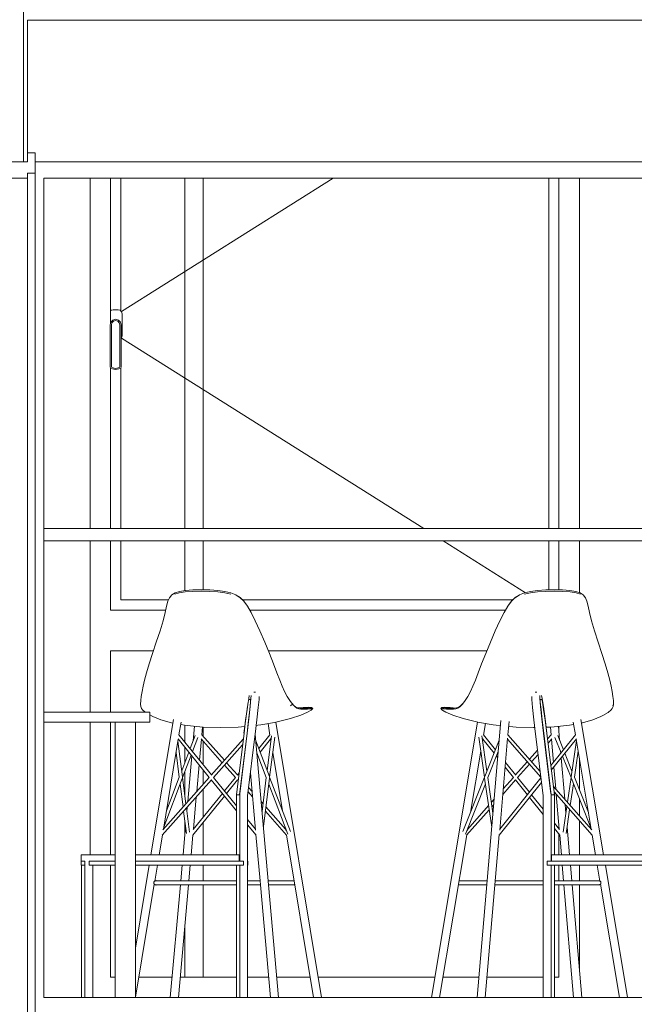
# Model space of a CAD drawing. Header units: millimetres. Extents: x -30280 to 309309, y -17460 to 4378.
# Tile 118 of 256: x 64027 to 65535, y -8861 to -6446. Entities that reach past the tile are written whole.
import ezdxf

# ---------------------------------------------------------------- set-up
doc = ezdxf.new("R2010")
doc.units = ezdxf.units.MM
doc.header["$MEASUREMENT"] = 0
doc.linetypes.add('Wipeout_Contour', pattern=[1000, 0, -1000])
for name, color, linetype, lineweight in [('P1_P2_PLANTA PRIMERA_2_07_CR_Cel Ras pladur_Pluma_Nº__1', 7, 'Continuous', 5), ('P1_P2_PLANTA PRIMERA_2_12_FAÇ_Façana_Pluma_Nº__1', 7, 'Continuous', 5), ('P1_P2_PLANTA PRIMERA_2_12_FAÇ_Façana_Pluma_Nº__47', 7, 'Continuous', 20), ('P1_P2_PLANTA PRIMERA_2_12_FAÇ_Façana_Pluma_Nº__7', 7, 'Continuous', 5), ('P1_P2_PLANTA PRIMERA_2_Nuevo_08_E_Envans secs_Pluma_Nº__1', 7, 'Continuous', 5), ('P1_P2_PLANTA PRIMERA_2_Nuevo_08_E_Envans secs_Pluma_Nº__47', 7, 'Continuous', 20), ('P1_P2_PLANTA PRIMERA_2_Nuevo_09_EI_Mobiliari general_Pluma_Nº__1', 7, 'Continuous', 5)]:
    doc.layers.add(name, color=color, linetype=linetype, lineweight=lineweight)
doc.layers.add('P1_P2_PLANTA PRIMERA_2_12_FAÇ_Façana', color=7, linetype='Continuous')
doc.layers.add('P1_P2_PLANTA PRIMERA_2_Nuevo_08_E_Envans secs', color=7, linetype='Continuous')
doc.layers.add('P1_P2_PLANTA PRIMERA_2_12_FAÇ_Façana_Pluma_Nº__3', color=7, linetype='Continuous', lineweight=5, true_color=0xa4a4a4)

msp = doc.modelspace()

# ---------------------------------------------------------------- wipeouts: each hides what was drawn before it
at = {"color": 254, "linetype": 'Wipeout_Contour', "lineweight": 0, "ltscale": 258176.404859}
msp.add_wipeout([(64065.3, -6822.4), (64046.3, -6822.4), (64046.3, -8892.4), (64065.3, -8892.4)], dxfattribs=at).dxf.layer = 'P1_P2_PLANTA PRIMERA_2_12_FAÇ_Façana'

# ---------------------------------------------------------------- next in the draw order: wipeouts: each hides what was drawn before it
at = {"color": 254, "linetype": 'Wipeout_Contour', "lineweight": 0, "ltscale": 258042.544956}
msp.add_wipeout([(63996.3, -8894.4), (64046.3, -8894.4), (64046.3, -6834.4), (63996.3, -6834.4)], dxfattribs=at).dxf.layer = 'P1_P2_PLANTA PRIMERA_2_12_FAÇ_Façana'

# ---------------------------------------------------------------- next in the draw order: wipeouts: each hides what was drawn before it
at = {"color": 254, "linetype": 'Wipeout_Contour', "lineweight": 0, "ltscale": 528043.04968}
msp.add_wipeout([(67153.1, -6447.4), (64046.3, -6447.4), (64046.3, -6772.4), (64065.3, -6772.4), (64065.3, -6794.4), (67146.3, -6794.4), (67146.3, -8892.4), (67153.1, -8892.4)], dxfattribs=at).dxf.layer = 'P1_P2_PLANTA PRIMERA_2_Nuevo_08_E_Envans secs'

# ---------------------------------------------------------------- next in the draw order: linework, layer by layer
at = {"layer": 'P1_P2_PLANTA PRIMERA_2_07_CR_Cel Ras pladur_Pluma_Nº__1', "color": 7, "linetype": 'Continuous', "lineweight": 5}
msp.add_line((73152, -6447.4), (64046.3, -6447.4), dxfattribs=at)
at = {"layer": 'P1_P2_PLANTA PRIMERA_2_12_FAÇ_Façana_Pluma_Nº__1', "color": 7, "linetype": 'Continuous', "lineweight": 5}
for p, q in [((64046.3, -6834.4), (63996.3, -6834.4)), ((64046.3, -6822.4), (64046.3, -6834.4))]:
    msp.add_line(p, q, dxfattribs=at)
at = {"layer": 'P1_P2_PLANTA PRIMERA_2_12_FAÇ_Façana_Pluma_Nº__3', "color": 253, "linetype": 'Continuous', "lineweight": 5, "true_color": 0xa4a4a4}
for p, q in [((64065.3, -6772.4), (64046.3, -6772.4)), ((64046.3, -8892.4), (64046.3, -6834.4))]:
    msp.add_line(p, q, dxfattribs=at)
at = {"layer": 'P1_P2_PLANTA PRIMERA_2_12_FAÇ_Façana_Pluma_Nº__7', "color": 7, "linetype": 'Continuous', "lineweight": 5, "flags": 128}
for points in [[(64036.3, -5244.4), (64036.3, -5284.4), (64036.3, -5304.4), (64036.3, -5594.4), (64036.3, -6394.4), (64036.3, -6444.4), (64036.3, -6794.4)], [(64046.3, -6447.4), (64046.3, -6772.4), (64046.3, -6794.4)], [(64046.3, -6794.4), (64036.3, -6794.4), (63966.3, -6794.4), (63956.3, -6794.4)]]:
    msp.add_lwpolyline(points, dxfattribs=at)

# ---------------------------------------------------------------- next in the draw order: wipeouts: each hides what was drawn before it
at = {"color": 254, "linetype": 'Wipeout_Contour', "lineweight": 0, "ltscale": 258245.181835}
msp.add_wipeout([(64086.3, -6834.4), (64065.3, -6834.4), (64065.3, -8844.4), (64086.3, -8844.4)], dxfattribs=at).dxf.layer = 'P1_P2_PLANTA PRIMERA_2_Nuevo_08_E_Envans secs'

# ---------------------------------------------------------------- next in the draw order: wipeouts: each hides what was drawn before it
at = {"color": 254, "linetype": 'Wipeout_Contour', "lineweight": 0, "ltscale": 395739.078249}
msp.add_wipeout([(64065.3, -6794.4), (64065.3, -6834.4), (64086.3, -6834.4), (67106.3, -6834.4), (67146.3, -6834.4), (67146.3, -6794.4)], dxfattribs=at).dxf.layer = 'P1_P2_PLANTA PRIMERA_2_Nuevo_08_E_Envans secs'
at = {"color": 254, "linetype": 'Wipeout_Contour', "lineweight": 0, "ltscale": 397191.540958}
msp.add_wipeout([(64065.3, -8844.4), (64065.3, -8892.4), (67146.3, -8892.4), (67146.3, -8844.4), (67106.3, -8844.4), (64086.3, -8844.4)], dxfattribs=at).dxf.layer = 'P1_P2_PLANTA PRIMERA_2_Nuevo_08_E_Envans secs'

# ---------------------------------------------------------------- next in the draw order: linework, layer by layer
at = {"layer": 'P1_P2_PLANTA PRIMERA_2_12_FAÇ_Façana_Pluma_Nº__3', "color": 253, "linetype": 'Continuous', "lineweight": 5, "true_color": 0xa4a4a4}
for p, q in [((64065.3, -6772.4), (64065.3, -6822.4)), ((64065.3, -6822.4), (64046.3, -6822.4)), ((64065.3, -8892.4), (64065.3, -6822.4))]:
    msp.add_line(p, q, dxfattribs=at)
at = {"layer": 'P1_P2_PLANTA PRIMERA_2_Nuevo_08_E_Envans secs_Pluma_Nº__1', "color": 7, "linetype": 'Continuous', "lineweight": 5}
msp.add_line((64065.3, -6794.4), (67146.3, -6794.4), dxfattribs=at)

# ---------------------------------------------------------------- next in the draw order: wipeouts: each hides what was drawn before it
at = {"color": 254, "linetype": 'Wipeout_Contour', "lineweight": 0, "ltscale": 264283.507224}
msp.add_wipeout([(67106.3, -6834.4), (64086.3, -6834.4), (64086.3, -8844.4), (67106.3, -8844.4)], dxfattribs=at).dxf.layer = 'P1_P2_PLANTA PRIMERA_2_Nuevo_08_E_Envans secs'

# ---------------------------------------------------------------- next in the draw order: linework, layer by layer
at = {"layer": 'P1_P2_PLANTA PRIMERA_2_12_FAÇ_Façana_Pluma_Nº__3', "color": 253, "linetype": 'Continuous', "lineweight": 5, "true_color": 0xa4a4a4}
for p, q in [((64250, -7190.7), (64250, -6834.4)), ((64275, -7160.3), (64275, -6834.4)), ((64796, -6834.4), (64276.6, -7161.9)), ((64477.1, -6834.4), (64477.1, -7694.4)), ((65325, -6834.4), (65325, -7694.4)), ((65350, -6834.4), (65350, -7694.4)), ((64251.5, -7158.8), (64250, -7160.3)), ((64256.5, -7157.4), (64251.5, -7158.8)), ((64268.5, -7157.4), (64256.5, -7157.4)), ((64273.5, -7158.8), (64268.5, -7157.4)), ((64277.1, -7162.4), (64273.5, -7158.8)), ((64278.5, -7167.4), (64277.1, -7162.4)), ((64278.5, -7221.4), (64278.5, -7167.4)), ((64249, -7194.4), (64250.8, -7187.7)), ((64249, -7298.4), (64249, -7194.4)), ((64250.8, -7187.7), (64255.7, -7182.7)), ((64252, -7194.8), (64253.5, -7189.2)), ((64252, -7297.5), (64252, -7194.8)), ((64253.5, -7189.2), (64257.3, -7185.4)), ((64255.7, -7182.7), (64262.5, -7180.9)), ((64257.3, -7185.4), (64262.5, -7184)), ((64262.5, -7180.9), (64269.2, -7182.7)), ((64262.5, -7184), (64267.6, -7185.4)), ((64267.6, -7185.4), (64271.5, -7189.2)), ((64269.2, -7182.7), (64274.1, -7187.7)), ((64271.5, -7189.2), (64273, -7194.8)), ((64273, -7194.8), (64273, -7297.5)), ((64274.1, -7187.7), (64276, -7194.4)), ((64276, -7194.4), (64276, -7298.4)), ((64277.1, -7226.4), (64278.5, -7221.4)), ((64276, -7227.6), (64277.1, -7226.4)), ((65018.1, -7694.4), (64276.6, -7227)), ((64251, -7301.4), (64249, -7298.4)), ((64250, -7694.4), (64250, -7299.9)), ((64262.5, -7304.4), (64251, -7301.4)), ((64252.8, -7298.8), (64252, -7297.5)), ((64262.5, -7301.3), (64252.8, -7298.8)), ((64272.1, -7298.8), (64262.5, -7301.3)), ((64274, -7301.4), (64262.5, -7304.4)), ((64273, -7297.5), (64272.1, -7298.8)), ((64276, -7298.4), (64274, -7301.4)), ((64275, -7694.4), (64275, -7299.9)), ((64250, -7894.4), (64250, -7724.4)), ((64275, -7869.4), (64275, -7724.4)), ((64477.1, -7724.4), (64477.1, -7844.5)), ((65267.5, -7851.7), (65065.6, -7724.4)), ((65325, -7724.4), (65325, -7844.7)), ((65350, -7724.4), (65350, -7844.7)), ((64392.2, -7869.4), (64275, -7869.4)), ((65236.5, -7869.4), (64574.1, -7869.4)), ((64385.3, -7894.4), (64250, -7894.4)), ((65218.6, -7894.4), (64591.8, -7894.4)), ((64250, -8144.4), (64250, -7994.4)), ((64250, -7994.4), (64355, -7994.4)), ((64637.1, -7994.4), (65173, -7994.4)), ((64250, -8494.4), (64250, -8169.4)), ((64477.1, -8181.1), (64477.1, -8203.7)), ((65350, -8179.2), (65350, -8194)), ((64477.1, -8215.7), (64477.1, -8273.5)), ((64477.1, -8286.2), (64477.1, -8321.7)), ((64477.1, -8333.7), (64477.1, -8402.6)), ((64477.1, -8415.3), (64477.1, -8494.4)), ((65350, -8426.4), (65350, -8431.3)), ((65350, -8444), (65350, -8494.4)), ((64250, -8794.4), (64250, -8520.4)), ((64477.1, -8520.4), (64477.1, -8558.3)), ((65350, -8520.4), (65350, -8558.3)), ((64477.1, -8568.3), (64477.1, -8794.4)), ((65350, -8568.3), (65350, -8794.4)), ((64261.2, -8794.4), (64250, -8794.4)), ((64401, -8794.4), (64319.4, -8794.4)), ((64558.8, -8794.4), (64421, -8794.4)), ((64637.9, -8794.4), (64586.3, -8794.4)), ((64739.4, -8794.4), (64657.9, -8794.4)), ((65045.2, -8794.4), (64759.4, -8794.4)), ((65153.5, -8794.4), (65065.2, -8794.4)), ((65311.1, -8794.4), (65173.5, -8794.4)), ((65350, -8794.4), (65338.7, -8794.4))]:
    msp.add_line(p, q, dxfattribs=at)
at = {"layer": 'P1_P2_PLANTA PRIMERA_2_12_FAÇ_Façana_Pluma_Nº__47', "color": 7, "linetype": 'Continuous', "lineweight": 20}
for p, q in [((64432.1, -7694.4), (64432.1, -6834.4)), ((64432.1, -7846.5), (64432.1, -7724.4)), ((64432.1, -8217.9), (64432.1, -8176.7)), ((64432.1, -8268.8), (64432.1, -8230.6)), ((64432.1, -8347.7), (64432.1, -8291.2)), ((64432.1, -8445.5), (64432.1, -8411.2)), ((64432.1, -8794.4), (64432.1, -8669.3))]:
    msp.add_line(p, q, dxfattribs=at)
at = {"layer": 'P1_P2_PLANTA PRIMERA_2_Nuevo_08_E_Envans secs_Pluma_Nº__1', "color": 7, "linetype": 'Continuous', "lineweight": 5}
for p, q in [((64086.3, -6834.4), (64086.3, -8844.4)), ((67106.3, -6834.4), (64086.3, -6834.4)), ((64086.3, -8844.4), (67106.3, -8844.4))]:
    msp.add_line(p, q, dxfattribs=at)
at = {"layer": 'P1_P2_PLANTA PRIMERA_2_Nuevo_08_E_Envans secs_Pluma_Nº__47', "color": 7, "linetype": 'Continuous', "lineweight": 20}
for p, q in [((64200, -6834.4), (64200, -7694.4)), ((65400, -6834.4), (65400, -7694.4)), ((64200, -7724.4), (64200, -8144.4)), ((65400, -7724.4), (65400, -7851.5)), ((64200, -8169.4), (64200, -8494.4)), ((65400, -8257.8), (65400, -8334.9)), ((65400, -8356.6), (65400, -8398.6)), ((65400, -8410.7), (65400, -8494.4)), ((65400, -8520.4), (65400, -8558.3)), ((65400, -8568.3), (65400, -8775.6))]:
    msp.add_line(p, q, dxfattribs=at)
at = {"layer": 'P1_P2_PLANTA PRIMERA_2_Nuevo_09_EI_Mobiliari general_Pluma_Nº__1', "color": 7, "linetype": 'Continuous', "lineweight": 5}
for p, q in [((64086.3, -7694.4), (66356.2, -7694.4)), ((64086.3, -7724.4), (66356.2, -7724.4)), ((64408.1, -7852.2), (64419.1, -7848.6)), ((64418.5, -7851.9), (64433, -7849.7)), ((64419.1, -7848.6), (64433.5, -7846.3)), ((64433, -7849.7), (64451.4, -7848.3)), ((64433.5, -7846.3), (64451.8, -7844.9)), ((64451.4, -7848.3), (64472, -7847.9)), ((64451.8, -7844.9), (64472.2, -7844.4)), ((64493.1, -7848.3), (64472, -7847.9)), ((64472.2, -7844.4), (64493.3, -7844.9)), ((64513.2, -7849.7), (64493.1, -7848.3)), ((64493.3, -7844.9), (64513.2, -7846.3)), ((64513.2, -7846.3), (64530.5, -7848.6)), ((64530.6, -7851.9), (64513.2, -7849.7)), ((64530.5, -7848.6), (64545.3, -7852.2)), ((65265.6, -7852.2), (65280.4, -7848.6)), ((65297.7, -7849.7), (65280.3, -7851.9)), ((65280.4, -7848.6), (65297.7, -7846.3)), ((65297.7, -7846.3), (65317.6, -7844.9)), ((65317.8, -7848.3), (65297.7, -7849.7)), ((65317.6, -7844.9), (65338.5, -7844.4)), ((65338.8, -7847.9), (65317.8, -7848.3)), ((65338.5, -7844.4), (65358.9, -7844.9)), ((65338.8, -7847.9), (65359.3, -7848.3)), ((65358.9, -7844.9), (65377, -7846.3)), ((65359.3, -7848.3), (65377.5, -7849.7)), ((65377, -7846.3), (65391.2, -7848.6)), ((65377.5, -7849.7), (65391.8, -7851.9)), ((65391.2, -7848.6), (65402, -7852.2)), ((64387.6, -7884.5), (64390.8, -7872.6)), ((64394.6, -7863.8), (64390.8, -7872.6)), ((64394.6, -7863.8), (64400.1, -7857.1)), ((64400.1, -7857.1), (64408.1, -7852.2)), ((64407.6, -7855.2), (64418.5, -7851.9)), ((64530.6, -7851.9), (64545.3, -7855.2)), ((64545.3, -7852.2), (64557.6, -7857.1)), ((64557.6, -7857.1), (64568.1, -7863.8)), ((64568, -7863.7), (64558.2, -7857.4)), ((64558.2, -7857.4), (64558.2, -7857.4)), ((64568, -7863.7), (64576.6, -7871.8)), ((64568.1, -7863.8), (64577.3, -7872.6)), ((64577.3, -7872.6), (64576.6, -7871.8)), ((64577.3, -7872.6), (64586.1, -7884.5)), ((65224.4, -7884.5), (65233.3, -7872.6)), ((65233.3, -7872.6), (65225.4, -7883.1)), ((65242.7, -7863.7), (65233.3, -7872.6)), ((65233.3, -7872.6), (65233.9, -7871.8)), ((65233.9, -7871.8), (65242.7, -7863.7)), ((65242.6, -7863.8), (65253.2, -7857.1)), ((65252.6, -7857.4), (65242.7, -7863.7)), ((65253.2, -7857.1), (65252.6, -7857.4)), ((65253.2, -7857.1), (65265.6, -7852.2)), ((65265.6, -7855.2), (65280.3, -7851.9)), ((65391.8, -7851.9), (65402.5, -7855.2)), ((65402, -7852.2), (65409.7, -7857.1)), ((65409.7, -7857.1), (65415, -7863.8)), ((65415, -7863.8), (65418.6, -7872.6)), ((65418.6, -7872.6), (65421.6, -7884.5)), ((64384, -7900.2), (64387.6, -7884.5)), ((64586.1, -7884.5), (64595.1, -7900.2)), ((65215.2, -7900.2), (65224.4, -7884.5)), ((65225.4, -7883.1), (65224.4, -7884.5)), ((65225.4, -7883.1), (65227.4, -7880.4)), ((65421.6, -7884.5), (65425, -7900.2)), ((64371.3, -7945.2), (64378.9, -7920.3)), ((64378.9, -7920.3), (64384, -7900.2)), ((64595.1, -7900.2), (64605, -7920.3)), ((64605, -7920.3), (64616.3, -7945.2)), ((65193.8, -7945.2), (65205.2, -7920.3)), ((65205.2, -7920.3), (65215.2, -7900.2)), ((65425, -7900.2), (65429.9, -7920.3)), ((65429.9, -7920.3), (65437.3, -7945.2)), ((64362.3, -7972.7), (64371.3, -7945.2)), ((64616.3, -7945.2), (64628.1, -7972.7)), ((65182, -7972.7), (65193.8, -7945.2)), ((65437.3, -7945.2), (65446.1, -7972.7)), ((64353, -8000.5), (64362.3, -7972.7)), ((64628.1, -7972.7), (64639.6, -8000.5)), ((65170.4, -8000.5), (65182, -7972.7)), ((65446.1, -7972.7), (65455.3, -8000.5)), ((64344.6, -8026.3), (64353, -8000.5)), ((64639.6, -8000.5), (64649.9, -8026.3)), ((65160.1, -8026.3), (65170.4, -8000.5)), ((65455.3, -8000.5), (65463.5, -8026.3)), ((64338.2, -8047.8), (64344.6, -8026.3)), ((64649.9, -8026.3), (64658.2, -8047.8)), ((65151.8, -8047.8), (65160.1, -8026.3)), ((65463.5, -8026.3), (65469.8, -8047.8)), ((64330, -8081), (64333.5, -8065.8)), ((64333.5, -8065.8), (64338.2, -8047.8)), ((64658.2, -8047.8), (64665.1, -8065.8)), ((64665.1, -8065.8), (64671.1, -8081)), ((65138.8, -8081), (65144.9, -8065.8)), ((65144.9, -8065.8), (65151.8, -8047.8)), ((65469.8, -8047.8), (65474.5, -8065.8)), ((65474.5, -8065.8), (65477.8, -8081)), ((64327.4, -8094.1), (64330, -8081)), ((64671.1, -8081), (64677, -8094.1)), ((65132.9, -8094.1), (65138.8, -8081)), ((65477.8, -8081), (65480.3, -8094.1)), ((64323.9, -8116.3), (64325.2, -8106)), ((64325.2, -8106), (64327.4, -8094.1)), ((64585.7, -8130.9), (64588.8, -8111)), ((64589.1, -8114), (64587.7, -8120.2)), ((64588.8, -8111), (64590.4, -8104)), ((64593.4, -8114), (64589.1, -8114)), ((64592.6, -8130.9), (64594.4, -8111)), ((64593.2, -8120.2), (64593.4, -8114)), ((64594.2, -8114.1), (64593.4, -8114)), ((64594.4, -8111), (64594.6, -8104)), ((64601.5, -8095.3), (64603.4, -8095.3)), ((64603.4, -8095.3), (64605.7, -8095.3)), ((64612.5, -8133.4), (64614.3, -8113.5)), ((64614.3, -8113.5), (64614.4, -8106.5)), ((64677, -8094.1), (64683.2, -8106)), ((64683.2, -8106), (64689.7, -8116.3)), ((65115.9, -8121.5), (65120.8, -8114.9)), ((65120, -8116.3), (65126.5, -8106)), ((65126.5, -8106), (65132.9, -8094.1)), ((65283.2, -8113.5), (65283, -8106.5)), ((65285, -8133.4), (65283.2, -8113.5)), ((65294, -8095.3), (65291.7, -8095.3)), ((65295.9, -8095.3), (65294, -8095.3)), ((65303, -8111), (65302.9, -8104)), ((65304.8, -8130.9), (65303, -8111)), ((65303.3, -8114.1), (65304.1, -8114)), ((65304.2, -8120.2), (65304.1, -8114)), ((65304.1, -8114), (65308.3, -8114)), ((65308.7, -8111), (65307.1, -8104)), ((65308.3, -8114), (65309.7, -8120.2)), ((65311.7, -8130.9), (65308.7, -8111)), ((65480.3, -8094.1), (65482.3, -8106)), ((65482.3, -8106), (65483.5, -8116.3)), ((64323.4, -8124.7), (64323.9, -8116.3)), ((64324.1, -8130.9), (64323.4, -8124.7)), ((64326.2, -8135.3), (64324.1, -8130.9)), ((64328.5, -8139.1), (64326.2, -8135.3)), ((64335.1, -8144.4), (64328.5, -8139.1)), ((64585, -8137.9), (64581.4, -8164.5)), ((64581.7, -8160.7), (64585.7, -8130.9)), ((64587.7, -8120.2), (64585, -8137.9)), ((64588.7, -8164.5), (64591.6, -8137.9)), ((64589.4, -8160.7), (64592.6, -8130.9)), ((64591.6, -8137.9), (64593.2, -8120.2)), ((64609.2, -8163.1), (64612.5, -8133.4)), ((64689.5, -8115.9), (64690.5, -8117.4)), ((64689.7, -8116.3), (64696, -8124.7)), ((64696, -8124.7), (64691.7, -8129)), ((64694.6, -8122.8), (64699.8, -8128.5)), ((64701.9, -8130.9), (64696, -8124.7)), ((64704.9, -8132.4), (64699.8, -8128.5)), ((64701.9, -8130.9), (64707.1, -8134.6)), ((64709.7, -8134.4), (64704.9, -8132.4)), ((64707.1, -8134.6), (64712, -8136.5)), ((64709.7, -8134.4), (64722.2, -8133.4)), ((64709.7, -8134.4), (64714.4, -8135)), ((64712, -8136.5), (64716.9, -8137.1)), ((64719.4, -8135), (64714.4, -8135)), ((64716.9, -8137.1), (64721.9, -8137.1)), ((64725, -8134.9), (64719.4, -8135)), ((64721.9, -8137.1), (64727.6, -8137.1)), ((64735.4, -8132.5), (64722.3, -8133.6)), ((64722.3, -8133.6), (64727.4, -8133.1)), ((64730.5, -8134.8), (64725, -8134.9)), ((64733.2, -8137), (64727.6, -8137.1)), ((64727.7, -8134.8), (64731.2, -8134.3)), ((64730.5, -8134.8), (64735.6, -8134.5)), ((64738.3, -8136.8), (64733.2, -8137)), ((64741.9, -8139.8), (64733.5, -8144.9)), ((64743.2, -8133.3), (64735.4, -8132.5)), ((64739.6, -8134.2), (64735.6, -8134.5)), ((64742.3, -8136.5), (64738.3, -8136.8)), ((64742.1, -8133.7), (64739.6, -8134.2)), ((64743, -8139.1), (64741.9, -8139.8)), ((64743.2, -8133.3), (64742.1, -8133.7)), ((64744.8, -8135.9), (64742.3, -8136.5)), ((64743, -8139.1), (64745.8, -8135.5)), ((64743.2, -8133.3), (64745.8, -8135.5)), ((64743.2, -8133.3), (64743.2, -8133.3)), ((64744.8, -8135.9), (64745.8, -8135.5)), ((65060.1, -8135.5), (65062.6, -8133.3)), ((65060.1, -8135.5), (65063, -8139.1)), ((65060.1, -8135.5), (65060.2, -8135.5)), ((65060.2, -8135.5), (65061.6, -8135.9)), ((65064.3, -8136.5), (65061.6, -8135.9)), ((65070.3, -8132.5), (65062.6, -8133.3)), ((65062.6, -8133.3), (65062.6, -8133.3)), ((65062.8, -8133.3), (65064.2, -8133.7)), ((65072.8, -8144.9), (65063, -8139.1)), ((65066.9, -8134.2), (65064.2, -8133.7)), ((65068.6, -8136.8), (65064.3, -8136.5)), ((65064.5, -8140.1), (65064.3, -8139.9)), ((65071.3, -8134.5), (65066.9, -8134.2)), ((65074.1, -8137), (65068.6, -8136.8)), ((65083.2, -8133.6), (65070.3, -8132.5)), ((65076.8, -8134.8), (65071.3, -8134.5)), ((65080.1, -8137.1), (65074.1, -8137)), ((65075.3, -8134.3), (65078.9, -8134.8)), ((65076.8, -8134.8), (65082.7, -8134.9)), ((65083.1, -8133.4), (65078.4, -8133.2)), ((65080.1, -8137.1), (65086.1, -8137.1)), ((65088.6, -8135), (65082.7, -8134.9)), ((65097.6, -8134.5), (65083.1, -8133.4)), ((65091.6, -8137.1), (65086.1, -8137.1)), ((65093.9, -8135), (65088.6, -8135)), ((65096.7, -8136.5), (65091.6, -8137.1)), ((65099, -8134.4), (65093.9, -8135)), ((65096.7, -8136.5), (65104, -8132.4)), ((65101.9, -8134.6), (65096.7, -8136.5)), ((65099, -8134.4), (65104, -8132.4)), ((65107.4, -8130.9), (65101.9, -8134.6)), ((65109.4, -8128.5), (65104, -8132.4)), ((65107.4, -8130.9), (65113.5, -8124.7)), ((65109.4, -8128.5), (65115.4, -8122.1)), ((65113.5, -8124.7), (65120, -8116.3)), ((65288.2, -8163.1), (65285, -8133.4)), ((65305.9, -8137.9), (65304.2, -8120.2)), ((65308.1, -8160.7), (65304.8, -8130.9)), ((65308.7, -8164.5), (65305.9, -8137.9)), ((65309.7, -8120.2), (65312.4, -8137.9)), ((65315.8, -8160.7), (65311.7, -8130.9)), ((65312.4, -8137.9), (65316.1, -8164.5)), ((65478.3, -8139.1), (65470.6, -8145.4)), ((65480.8, -8135.3), (65478.3, -8139.1)), ((65482.7, -8130.9), (65480.8, -8135.3)), ((65483.7, -8124.7), (65481.9, -8129)), ((65482.7, -8130.9), (65483.7, -8124.7)), ((65483.5, -8116.3), (65483.7, -8124.7)), ((64346.2, -8144.4), (64086.3, -8144.4)), ((64346.2, -8169.4), (64346.2, -8144.4)), ((64346.2, -8150.9), (64353.8, -8155.1)), ((64349.2, -8494.4), (64404.2, -8162.9)), ((64353.8, -8155.1), (64373.5, -8163.1)), ((64399.4, -8170.6), (64373.5, -8163.1)), ((64577.2, -8195.8), (64581.7, -8160.7)), ((64585.2, -8195.8), (64589.4, -8160.7)), ((64605, -8198.3), (64609.2, -8163.1)), ((64658.9, -8168.8), (64691.5, -8160.6)), ((64716.4, -8152.3), (64691.5, -8160.6)), ((64716.4, -8152.3), (64733.5, -8144.9)), ((65067, -8141.7), (65064.5, -8140.1)), ((65067, -8141.7), (65067.8, -8142)), ((65072.8, -8144.9), (65090, -8152.3)), ((65115.1, -8160.6), (65090, -8152.3)), ((65115.1, -8160.6), (65148, -8168.8)), ((65292.4, -8198.3), (65288.2, -8163.1)), ((65312.3, -8195.8), (65308.1, -8160.7)), ((65320.3, -8195.8), (65315.8, -8160.7)), ((65459.6, -8494.4), (65404, -8162.9)), ((65407.8, -8170.6), (65433.4, -8163.1)), ((65453, -8155.1), (65433.4, -8163.1)), ((65453, -8155.1), (65457.3, -8152.8)), ((65470.6, -8145.4), (65457.3, -8152.8)), ((64346.2, -8169.4), (64086.3, -8169.4)), ((64261.2, -8844.4), (64261.2, -8169.4)), ((64311.2, -8844.4), (64311.2, -8169.4)), ((64402.8, -8171.3), (64399.4, -8170.6)), ((64417.9, -8200.4), (64423.1, -8169)), ((64431.7, -8176.6), (64422.2, -8174.9)), ((64437.7, -8177.4), (64431.7, -8176.6)), ((64437.7, -8177.4), (64477.1, -8181.1)), ((64452.7, -8214.9), (64455.9, -8179.1)), ((64474, -8200.2), (64475.7, -8180.9)), ((64520.1, -8182.3), (64477.1, -8181.1)), ((64520.1, -8182.3), (64563.2, -8181.1)), ((64571, -8180.4), (64563.2, -8181.1)), ((64579.3, -8179.7), (64571, -8180.4)), ((64581.4, -8164.5), (64577.4, -8195.8)), ((64585, -8195.8), (64588.7, -8164.5)), ((64611.3, -8176.8), (64607.6, -8177.2)), ((64618.6, -8175.8), (64611.3, -8176.8)), ((64652.3, -8170.1), (64618.6, -8175.8)), ((64641, -8201.2), (64636.3, -8172.8)), ((64658.9, -8168.8), (64652.3, -8170.1)), ((64767.7, -8844.4), (64655.8, -8169.4)), ((65036.9, -8844.4), (65150, -8169.2)), ((65148, -8168.8), (65155, -8170.1)), ((65149.2, -8844.4), (65207.6, -8165.1)), ((65188.5, -8175.8), (65155, -8170.1)), ((65164.6, -8201.2), (65169.4, -8172.6)), ((65188.5, -8175.8), (65196.3, -8176.8)), ((65206.5, -8177.7), (65196.3, -8176.8)), ((65224.5, -8200.6), (65227.4, -8167.3)), ((65236.4, -8180.4), (65226.4, -8179.5)), ((65244.6, -8181.1), (65236.4, -8180.4)), ((65287.5, -8182.3), (65244.6, -8181.1)), ((65287.5, -8182.3), (65290.5, -8182.2)), ((65312.5, -8195.8), (65308.7, -8164.5)), ((65316.1, -8164.5), (65320.1, -8195.8)), ((65318.4, -8181.4), (65330.2, -8181.1)), ((65330.5, -8200.2), (65328.9, -8181.1)), ((65330.2, -8181.1), (65369.3, -8177.4)), ((65351.6, -8213.6), (65348.7, -8179.3)), ((65375.8, -8176.6), (65369.3, -8177.4)), ((65375.8, -8176.6), (65386, -8174.7)), ((65390.3, -8200.4), (65385.1, -8169)), ((65405.4, -8171.1), (65407.8, -8170.6)), ((64379.6, -8431.7), (64416.2, -8210.9)), ((64492.2, -8304.7), (64415.6, -8210.2)), ((64497.5, -8298.6), (64417.7, -8200.1)), ((64445.3, -8234.2), (64457.6, -8202.2)), ((64451.2, -8241.4), (64464.5, -8206.6)), ((64468.4, -8262.7), (64473, -8211.1)), ((64524.1, -8268.7), (64472.1, -8210.1)), ((64529.4, -8262.7), (64473.8, -8200)), ((64497.2, -8299), (64575.6, -8210.6)), ((64577.4, -8195.8), (64558.8, -8347.2)), ((64566.4, -8347.2), (64585, -8195.8)), ((64567.1, -8344.8), (64585.4, -8195.9)), ((64586.3, -8349.6), (64604.8, -8198.2)), ((64662.3, -8844.4), (64604.7, -8199.2)), ((64613.5, -8234.2), (64640.9, -8200.4)), ((64616.8, -8242.8), (64642.7, -8210.9)), ((64634.2, -8288.5), (64645.1, -8203)), ((64640.3, -8304.3), (64652.8, -8205.8)), ((64643.5, -8215.8), (64642.4, -8209.2)), ((65167.3, -8304.3), (65153.1, -8205.8)), ((65173.2, -8289.5), (65160.7, -8203)), ((65162.4, -8214.5), (65163.3, -8209.2)), ((65190.7, -8245.6), (65163, -8211)), ((65194.1, -8237), (65164.8, -8200.4)), ((65204.5, -8434.4), (65223.9, -8208.6)), ((65305.6, -8303.9), (65223.6, -8211.2)), ((65303.9, -8289.9), (65224.6, -8200.2)), ((65311.2, -8349.6), (65292.6, -8198.2)), ((65330.3, -8344.8), (65312.1, -8195.9)), ((65331, -8347.2), (65312.5, -8195.8)), ((65320.1, -8195.8), (65338.6, -8347.2)), ((65321.8, -8210.1), (65330.7, -8200)), ((65323.1, -8220.7), (65332.4, -8210.1)), ((65329.9, -8275.8), (65390.6, -8200.1)), ((65331.2, -8286.9), (65392.7, -8210.2)), ((65336.3, -8267.8), (65331.5, -8211.2)), ((65355.2, -8244.2), (65340.2, -8206.6)), ((65361, -8237), (65347.1, -8202.2)), ((65429.1, -8431.6), (65392.1, -8211)), ((64426.5, -8303.3), (64415.4, -8215.8)), ((64502.6, -8304.9), (64573.9, -8224.6)), ((64639.5, -8302.3), (64606.1, -8214.9)), ((65168.2, -8302.3), (65203.5, -8213.6)), ((65379.8, -8303.3), (65392.7, -8214.5)), ((64418.6, -8304.3), (64410.8, -8243.3)), ((64424.6, -8288.5), (64442, -8242.8)), ((64426.7, -8305.3), (64447.9, -8250)), ((64439.4, -8364.2), (64449.4, -8251.9)), ((64632.1, -8305.3), (64608.7, -8244.2)), ((64609.4, -8251.9), (64611, -8250)), ((64671.8, -8386.9), (64648, -8243.3)), ((65132.8, -8391), (65158.1, -8240.3)), ((65175.5, -8305.3), (65201.1, -8241.2)), ((65199.7, -8256.8), (65196.5, -8252.7)), ((65200.7, -8245.3), (65199.9, -8244.2)), ((65277.5, -8260.1), (65297.4, -8237.6)), ((65282.9, -8266.2), (65298.7, -8248.2)), ((65354.4, -8245.3), (65354, -8241.2)), ((65364.1, -8358), (65355.4, -8256.8)), ((65379.5, -8305.3), (65358.6, -8252.7)), ((65381.8, -8289.5), (65364.4, -8245.6)), ((65387.8, -8304.3), (65397, -8240.3)), ((64461.6, -8339.1), (64467.4, -8274.2)), ((64556.3, -8305), (64529.4, -8274.7)), ((64561.3, -8298.6), (64534.8, -8268.7)), ((65238.2, -8304.7), (65217.8, -8279.3)), ((65243.8, -8299), (65218.8, -8267.8)), ((65243.5, -8298.6), (65272.2, -8266.2)), ((65248.6, -8305), (65277.5, -8272.2)), ((65341.9, -8333), (65337.3, -8279.3)), ((64378.4, -8433), (64492.2, -8304.6)), ((64380.4, -8426.5), (64426, -8307.4)), ((64387, -8386.9), (64418.6, -8304.3)), ((64434.9, -8369.3), (64426.7, -8305.3)), ((64558.8, -8374.2), (64502.6, -8304.9)), ((64529.4, -8338), (64556.2, -8304.9)), ((64561, -8299), (64565.4, -8293.6)), ((64605.7, -8434.4), (64593.2, -8293.5)), ((64621.6, -8388.1), (64632.1, -8305.3)), ((64624.9, -8425.4), (64640, -8306.4)), ((64691.3, -8437.8), (64640.3, -8304.3)), ((65114.2, -8437.8), (65167.3, -8304.3)), ((65185.1, -8427.1), (65167.6, -8306.4)), ((65188.1, -8392.2), (65175.5, -8305.3)), ((65204.7, -8431.8), (65305.8, -8305.8)), ((65213.2, -8333), (65238.2, -8304.7)), ((65277.5, -8341), (65248.6, -8304.9)), ((65370.8, -8365.7), (65379.5, -8305.3)), ((65428.5, -8428.3), (65380.4, -8307.4)), ((65422.3, -8391), (65387.8, -8304.3)), ((64376.9, -8446.8), (64497.3, -8311)), ((64427.8, -8377.3), (64420.7, -8321.1)), ((64558.8, -8386.9), (64497, -8310.6)), ((64534.6, -8344.4), (64561.6, -8311)), ((64563.1, -8312.7), (64561.3, -8310.6)), ((64597.2, -8339.1), (64588.7, -8329.6)), ((64685, -8443.8), (64638.2, -8321.1)), ((65120.4, -8443.8), (65169.6, -8320.2)), ((65203.4, -8446.2), (65307.2, -8316.9)), ((65212, -8346.3), (65243.6, -8310.6)), ((65272.4, -8347.4), (65243.2, -8311)), ((65430.4, -8433), (65336.1, -8326.3)), ((65377.8, -8373.5), (65385.5, -8320.2)), ((64451.7, -8446.6), (64529.4, -8350.7)), ((64452.5, -8432.9), (64524.3, -8344.4)), ((64453.3, -8431.9), (64460.4, -8352.5)), ((64558.8, -8348.4), (64559, -8344.8)), ((64558.8, -8347.2), (64566.4, -8347.2)), ((64566.8, -8348.1), (64558.8, -8347.2)), ((64558.8, -8494.4), (64558.8, -8348.4)), ((64566.8, -8348.4), (64567, -8344.8)), ((64566.8, -8510.4), (64566.8, -8348.4)), ((64586.3, -8844.4), (64586.3, -8348.4)), ((64598.4, -8352.5), (64587.4, -8340.1)), ((65311.1, -8395.6), (65277.5, -8353.8)), ((65311.1, -8382.9), (65282.7, -8347.4)), ((65311.1, -8844.4), (65311.1, -8348.4)), ((65330.7, -8348.4), (65330.5, -8344.8)), ((65330.7, -8348.1), (65338.6, -8347.2)), ((65330.7, -8510.4), (65330.7, -8348.4)), ((65338.6, -8347.2), (65331, -8347.2)), ((65431.8, -8446.8), (65337.8, -8340.4)), ((65338.7, -8348.4), (65338.5, -8344.8)), ((65338.7, -8494.4), (65338.7, -8348.4)), ((65350.4, -8431.8), (65343.1, -8346.3)), ((64443.7, -8438.9), (64436.2, -8379.9)), ((64437.3, -8388.1), (64438.2, -8377.6)), ((64624, -8369.3), (64619.5, -8364.2)), ((64622.6, -8379.9), (64620.7, -8377.6)), ((64679.3, -8431.7), (64631, -8377.3)), ((65126, -8431.6), (65177.3, -8373.5)), ((65184.3, -8365.7), (65191, -8358)), ((65185.8, -8376), (65189.9, -8371.4)), ((65360.2, -8438.9), (65369.3, -8376)), ((65367, -8392.2), (65365.2, -8371.4)), ((64436.1, -8442.6), (64429.2, -8387.8)), ((64681.7, -8446.5), (64629.7, -8387.8)), ((65123.5, -8446.5), (65178.8, -8383.9)), ((65367.8, -8442.6), (65376.2, -8383.9)), ((64427.8, -8494.4), (64433.9, -8425.4)), ((64605.5, -8431.9), (64586.3, -8408.3)), ((64606.8, -8446.2), (64586.3, -8421)), ((64679.8, -8435.1), (64678.4, -8426.5)), ((65125.4, -8435.1), (65126.6, -8428.3)), ((65351.3, -8432.9), (65338.7, -8417.2)), ((65375.8, -8494.4), (65370, -8427.1)), ((64369.2, -8494.4), (64377.1, -8446.5)), ((64447.7, -8494.4), (64452.1, -8446.2)), ((64616.8, -8558.4), (64606.7, -8445.1)), ((64747.7, -8844.4), (64681.6, -8445.9)), ((65056.8, -8844.4), (65123.6, -8445.9)), ((65169.2, -8844.4), (65203.5, -8445.1)), ((65352, -8446.6), (65338.7, -8430)), ((65355.8, -8494.4), (65351.7, -8446.2)), ((65439.6, -8494.4), (65431.6, -8446.5)), ((64178.2, -8494.4), (64187, -8494.4)), ((64178.2, -8510.4), (64178.2, -8494.4)), ((64187, -8494.4), (64187.9, -8494.4)), ((64187.9, -8494.4), (64190.3, -8494.4)), ((64190.3, -8494.4), (64193.8, -8494.4)), ((64193.8, -8494.4), (64197.8, -8494.4)), ((64197.8, -8494.4), (64261.2, -8494.4)), ((64311.2, -8494.4), (64556.2, -8494.4)), ((64556.2, -8494.4), (64560.6, -8494.4)), ((64560.6, -8494.4), (64564, -8494.4)), ((64564, -8494.4), (64565.5, -8494.4)), ((64565.5, -8510.4), (64565.5, -8494.4)), ((65333.4, -8494.4), (65331.9, -8494.4)), ((65331.9, -8510.4), (65331.9, -8494.4)), ((65336.8, -8494.4), (65333.4, -8494.4)), ((65341.2, -8494.4), (65336.8, -8494.4)), ((65699.7, -8494.4), (65341.2, -8494.4)), ((64178.2, -8510.4), (64187, -8510.4)), ((64178.2, -8520.4), (64178.2, -8510.4)), ((64178.2, -8520.4), (64187, -8520.4)), ((64178.4, -8844.4), (64178.4, -8520.4)), ((64187, -8510.4), (64187.1, -8510.4)), ((64187, -8520.4), (64187, -8510.4)), ((64187, -8520.4), (64187.3, -8520.4)), ((64187.1, -8510.4), (64187.3, -8510.4)), ((64187.2, -8844.4), (64187.2, -8520.4)), ((64187.3, -8510.4), (64187.3, -8520.4)), ((64261.2, -8510.4), (64197.2, -8510.4)), ((64197.2, -8510.4), (64197.2, -8520.4)), ((64261.2, -8520.4), (64197.2, -8520.4)), ((64206.8, -8844.4), (64206.8, -8520.4)), ((64576.2, -8510.4), (64311.2, -8510.4)), ((64311.2, -8723.6), (64344.9, -8520.4)), ((64576.2, -8520.4), (64311.2, -8520.4)), ((64358.4, -8559.1), (64364.9, -8520.4)), ((64422.1, -8558.3), (64425.4, -8520.4)), ((64442, -8558.3), (64445.4, -8520.4)), ((64558.8, -8844.4), (64558.8, -8520.4)), ((64566.8, -8844.4), (64566.8, -8520.4)), ((64576.2, -8520.4), (64576.2, -8510.4)), ((64586.3, -8510.4), (64586.5, -8510.4)), ((64586.3, -8520.4), (64586.5, -8520.4)), ((64586.5, -8520.4), (64586.5, -8510.4)), ((65311.1, -8510.4), (65310.9, -8510.4)), ((65310.9, -8520.4), (65310.9, -8510.4)), ((65311.1, -8520.4), (65310.9, -8520.4)), ((65321.2, -8510.4), (65700.2, -8510.4)), ((65321.2, -8520.4), (65321.2, -8510.4)), ((65321.2, -8520.4), (65700.2, -8520.4)), ((65330.7, -8844.4), (65330.7, -8520.4)), ((65338.7, -8844.4), (65338.7, -8520.4)), ((65361.3, -8558.3), (65358, -8520.4)), ((65381.3, -8558.3), (65378, -8520.4)), ((65450.4, -8558.9), (65444, -8520.4)), ((65518.2, -8844.4), (65463.9, -8520.4)), ((64311.2, -8844.2), (64357.2, -8566.5)), ((64356.2, -8562.5), (64356.1, -8563.3)), ((64356.1, -8563.3), (64356.2, -8564.2)), ((64356.4, -8561.6), (64356.2, -8562.5)), ((64356.2, -8564.2), (64356.4, -8565)), ((64356.8, -8560.8), (64356.4, -8561.6)), ((64356.4, -8565), (64356.8, -8565.8)), ((64357.3, -8560.1), (64356.8, -8560.8)), ((64356.8, -8565.8), (64357.3, -8566.5)), ((64357.9, -8559.5), (64357.3, -8560.1)), ((64357.3, -8566.5), (64357.9, -8567.1)), ((64358.6, -8559), (64357.9, -8559.5)), ((64357.9, -8567.1), (64358.6, -8567.6)), ((64359.4, -8558.6), (64358.6, -8559)), ((64358.6, -8567.6), (64359.4, -8568)), ((64360.2, -8558.4), (64359.4, -8558.6)), ((64359.4, -8568), (64360.2, -8568.2)), ((64361.1, -8558.3), (64360.2, -8558.4)), ((64360.2, -8568.2), (64361.1, -8568.3)), ((64361.2, -8558.3), (64361.1, -8558.3)), ((64361.2, -8568.3), (64361.1, -8568.3)), ((64361.4, -8558.3), (64361.2, -8558.3)), ((64361.4, -8568.3), (64361.2, -8568.3)), ((64361.7, -8558.3), (64361.4, -8558.3)), ((64361.7, -8568.3), (64361.4, -8568.3)), ((64362.2, -8558.3), (64361.7, -8558.3)), ((64362.2, -8568.3), (64361.7, -8568.3)), ((64362.7, -8558.3), (64362.2, -8558.3)), ((64362.7, -8568.3), (64362.2, -8568.3)), ((64363.3, -8558.3), (64362.7, -8558.3)), ((64363.3, -8568.3), (64362.7, -8568.3)), ((64364, -8558.3), (64363.3, -8558.3)), ((64364, -8568.3), (64363.3, -8568.3)), ((64364.8, -8558.3), (64364, -8558.3)), ((64364.8, -8568.3), (64364, -8568.3)), ((64365.7, -8558.3), (64364.8, -8558.3)), ((64365.7, -8568.3), (64364.8, -8568.3)), ((64366.7, -8558.3), (64365.7, -8558.3)), ((64366.7, -8568.3), (64365.7, -8568.3)), ((64367.8, -8558.3), (64366.7, -8558.3)), ((64367.8, -8568.3), (64366.7, -8568.3)), ((64368.9, -8558.3), (64367.8, -8558.3)), ((64368.9, -8568.3), (64367.8, -8568.3)), ((64370.1, -8558.3), (64368.9, -8558.3)), ((64370.1, -8568.3), (64368.9, -8568.3)), ((64371.4, -8558.3), (64370.1, -8558.3)), ((64371.4, -8568.3), (64370.1, -8568.3)), ((64372.7, -8558.3), (64371.4, -8558.3)), ((64372.7, -8568.3), (64371.4, -8568.3)), ((64374.1, -8558.3), (64372.7, -8558.3)), ((64374.1, -8568.3), (64372.7, -8568.3)), ((64375.6, -8558.3), (64374.1, -8558.3)), ((64375.6, -8568.3), (64374.1, -8568.3)), ((64377.1, -8558.3), (64375.6, -8558.3)), ((64377.1, -8568.3), (64375.6, -8568.3)), ((64378.6, -8558.3), (64377.1, -8558.3)), ((64378.6, -8568.3), (64377.1, -8568.3)), ((64558.8, -8558.3), (64378.6, -8558.3)), ((64558.8, -8568.3), (64378.6, -8568.3)), ((64396.5, -8844.4), (64421.2, -8568.3)), ((64416.5, -8844.4), (64441.2, -8568.3)), ((64587, -8558.3), (64586.3, -8558.3)), ((64587, -8568.3), (64586.3, -8568.3)), ((64588.6, -8558.3), (64587, -8558.3)), ((64588.6, -8568.3), (64587, -8568.3)), ((64590.2, -8558.3), (64588.6, -8558.3)), ((64590.2, -8568.3), (64588.6, -8568.3)), ((64591.8, -8558.3), (64590.2, -8558.3)), ((64591.8, -8568.3), (64590.2, -8568.3)), ((64593.4, -8558.3), (64591.8, -8558.3)), ((64593.4, -8568.3), (64591.8, -8568.3)), ((64595, -8558.3), (64593.4, -8558.3)), ((64595, -8568.3), (64593.4, -8568.3)), ((64596.6, -8558.3), (64595, -8558.3)), ((64596.6, -8568.3), (64595, -8568.3)), ((64598.1, -8558.3), (64596.6, -8558.3)), ((64598.1, -8568.3), (64596.6, -8568.3)), ((64599.6, -8558.3), (64598.1, -8558.3)), ((64599.6, -8568.3), (64598.1, -8568.3)), ((64601, -8558.3), (64599.6, -8558.3)), ((64601, -8568.3), (64599.6, -8568.3)), ((64602.4, -8558.3), (64601, -8558.3)), ((64602.4, -8568.3), (64601, -8568.3)), ((64603.7, -8558.3), (64602.4, -8558.3)), ((64603.7, -8568.3), (64602.4, -8568.3)), ((64605, -8558.3), (64603.7, -8558.3)), ((64605, -8568.3), (64603.7, -8568.3)), ((64606.2, -8558.3), (64605, -8558.3)), ((64606.2, -8568.3), (64605, -8568.3)), ((64607.3, -8558.3), (64606.2, -8558.3)), ((64607.3, -8568.3), (64606.2, -8568.3)), ((64608.4, -8558.3), (64607.3, -8558.3)), ((64608.4, -8568.3), (64607.3, -8568.3)), ((64609.4, -8558.3), (64608.4, -8558.3)), ((64609.4, -8568.3), (64608.4, -8568.3)), ((64610.3, -8558.3), (64609.4, -8558.3)), ((64610.3, -8568.3), (64609.4, -8568.3)), ((64611.1, -8558.3), (64610.3, -8558.3)), ((64611.1, -8568.3), (64610.3, -8568.3)), ((64611.8, -8558.3), (64611.1, -8558.3)), ((64611.8, -8568.3), (64611.1, -8568.3)), ((64612.4, -8558.3), (64611.8, -8558.3)), ((64612.4, -8568.3), (64611.8, -8568.3)), ((64612.9, -8558.3), (64612.4, -8558.3)), ((64612.9, -8568.3), (64612.4, -8568.3)), ((64616.8, -8558.3), (64612.9, -8558.3)), ((64617.7, -8568.3), (64612.9, -8568.3)), ((64617.7, -8568.3), (64616.8, -8558.4)), ((64642.4, -8844.4), (64617.7, -8568.3)), ((64696.7, -8558.3), (64636.8, -8558.3)), ((64696.7, -8568.3), (64637.7, -8568.3)), ((64697.6, -8558.3), (64696.7, -8558.3)), ((64697.6, -8568.3), (64696.7, -8568.3)), ((64698.2, -8558.3), (64697.6, -8558.3)), ((64698.2, -8568.3), (64697.6, -8568.3)), ((64698.6, -8558.3), (64698.2, -8558.3)), ((64698.6, -8568.3), (64698.2, -8568.3)), ((64698.6, -8558.3), (64699.4, -8558.4)), ((64698.8, -8558.3), (64698.6, -8558.3)), ((64699.4, -8568.2), (64698.6, -8568.3)), ((64699.4, -8568.2), (64698.6, -8568.3)), ((64699.6, -8558.4), (64699.4, -8558.4)), ((64699.6, -8568.2), (64699.4, -8568.2)), ((64699.6, -8558.4), (64700.3, -8558.6)), ((64700.5, -8568), (64699.6, -8568.2)), ((64701.3, -8567.6), (64700.5, -8568)), ((64701.8, -8567.3), (64701.3, -8567.6)), ((65103.2, -8567.5), (65103.4, -8567.6)), ((65103.4, -8567.6), (65104.2, -8568)), ((65104.2, -8568), (65105, -8568.2)), ((65105, -8558.4), (65104.8, -8558.5)), ((65105.9, -8558.3), (65105, -8558.4)), ((65105, -8568.2), (65105.9, -8568.3)), ((65106.2, -8558.3), (65105.9, -8558.3)), ((65105.9, -8558.3), (65105.9, -8558.3)), ((65106.2, -8568.3), (65105.9, -8568.3)), ((65105.9, -8568.3), (65105.9, -8568.3)), ((65106.7, -8558.3), (65106.2, -8558.3)), ((65106.7, -8568.3), (65106.2, -8568.3)), ((65107.3, -8558.3), (65106.7, -8558.3)), ((65107.3, -8568.3), (65106.7, -8568.3)), ((65108.2, -8558.3), (65107.3, -8558.3)), ((65108.2, -8568.3), (65107.3, -8568.3)), ((65152.9, -8558.3), (65108.2, -8558.3)), ((65152.9, -8568.3), (65108.2, -8568.3)), ((65173.8, -8558.3), (65152.9, -8558.3)), ((65173, -8568.3), (65152.9, -8568.3)), ((65197.7, -8568.3), (65192.9, -8568.3)), ((65197.7, -8558.3), (65193.8, -8558.3)), ((65198.2, -8558.3), (65197.7, -8558.3)), ((65198.2, -8568.3), (65197.7, -8568.3)), ((65198.8, -8558.3), (65198.2, -8558.3)), ((65198.8, -8568.3), (65198.2, -8568.3)), ((65199.6, -8558.3), (65198.8, -8558.3)), ((65199.6, -8568.3), (65198.8, -8568.3)), ((65200.4, -8558.3), (65199.6, -8558.3)), ((65200.4, -8568.3), (65199.6, -8568.3)), ((65201.3, -8558.3), (65200.4, -8558.3)), ((65201.3, -8568.3), (65200.4, -8568.3)), ((65202.3, -8558.3), (65201.3, -8558.3)), ((65202.3, -8568.3), (65201.3, -8568.3)), ((65203.4, -8558.3), (65202.3, -8558.3)), ((65203.4, -8568.3), (65202.3, -8568.3)), ((65204.5, -8558.3), (65203.4, -8558.3)), ((65204.5, -8568.3), (65203.4, -8568.3)), ((65205.8, -8558.3), (65204.5, -8558.3)), ((65205.8, -8568.3), (65204.5, -8568.3)), ((65207.1, -8558.3), (65205.8, -8558.3)), ((65207.1, -8568.3), (65205.8, -8568.3)), ((65208.4, -8558.3), (65207.1, -8558.3)), ((65208.4, -8568.3), (65207.1, -8568.3)), ((65209.8, -8558.3), (65208.4, -8558.3)), ((65209.8, -8568.3), (65208.4, -8568.3)), ((65211.3, -8558.3), (65209.8, -8558.3)), ((65211.3, -8568.3), (65209.8, -8568.3)), ((65212.8, -8558.3), (65211.3, -8558.3)), ((65212.8, -8568.3), (65211.3, -8568.3)), ((65214.3, -8558.3), (65212.8, -8558.3)), ((65214.3, -8568.3), (65212.8, -8568.3)), ((65215.9, -8558.3), (65214.3, -8558.3)), ((65215.9, -8568.3), (65214.3, -8568.3)), ((65217.4, -8558.3), (65215.9, -8558.3)), ((65217.4, -8568.3), (65215.9, -8568.3)), ((65219, -8558.3), (65217.4, -8558.3)), ((65219, -8568.3), (65217.4, -8568.3)), ((65220.6, -8558.3), (65219, -8558.3)), ((65220.6, -8568.3), (65219, -8568.3)), ((65222.2, -8558.3), (65220.6, -8558.3)), ((65222.2, -8568.3), (65220.6, -8568.3)), ((65223.8, -8558.3), (65222.2, -8558.3)), ((65223.8, -8568.3), (65222.2, -8568.3)), ((65225.4, -8558.3), (65223.8, -8558.3)), ((65225.4, -8568.3), (65223.8, -8568.3)), ((65227, -8558.3), (65225.4, -8558.3)), ((65227, -8568.3), (65225.4, -8568.3)), ((65228.5, -8558.3), (65227, -8558.3)), ((65228.5, -8568.3), (65227, -8568.3)), ((65311.1, -8558.3), (65228.5, -8558.3)), ((65311.1, -8568.3), (65228.5, -8568.3)), ((65431, -8558.3), (65338.7, -8558.3)), ((65431, -8568.3), (65338.7, -8568.3)), ((65385.9, -8844.4), (65362.2, -8568.3)), ((65405.9, -8844.4), (65382.1, -8568.3)), ((65432.5, -8558.3), (65431, -8558.3)), ((65432.5, -8568.3), (65431, -8568.3)), ((65434, -8558.3), (65432.5, -8558.3)), ((65434, -8568.3), (65432.5, -8568.3)), ((65435.4, -8558.3), (65434, -8558.3)), ((65435.4, -8568.3), (65434, -8568.3)), ((65436.8, -8558.3), (65435.4, -8558.3)), ((65436.8, -8568.3), (65435.4, -8568.3)), ((65438.1, -8558.3), (65436.8, -8558.3)), ((65438.1, -8568.3), (65436.8, -8568.3)), ((65439.4, -8558.3), (65438.1, -8558.3)), ((65439.4, -8568.3), (65438.1, -8568.3)), ((65440.6, -8558.3), (65439.4, -8558.3)), ((65440.6, -8568.3), (65439.4, -8568.3)), ((65441.7, -8558.3), (65440.6, -8558.3)), ((65441.7, -8568.3), (65440.6, -8568.3)), ((65442.7, -8558.3), (65441.7, -8558.3)), ((65442.7, -8568.3), (65441.7, -8568.3)), ((65443.7, -8558.3), (65442.7, -8558.3)), ((65443.7, -8568.3), (65442.7, -8568.3)), ((65444.6, -8558.3), (65443.7, -8558.3)), ((65444.6, -8568.3), (65443.7, -8568.3)), ((65445.3, -8558.3), (65444.6, -8558.3)), ((65445.3, -8568.3), (65444.6, -8568.3)), ((65446, -8558.3), (65445.3, -8558.3)), ((65446, -8568.3), (65445.3, -8568.3)), ((65446.6, -8558.3), (65446, -8558.3)), ((65446.6, -8568.3), (65446, -8568.3)), ((65447.1, -8558.3), (65446.6, -8558.3)), ((65447.1, -8568.3), (65446.6, -8568.3)), ((65447.5, -8558.3), (65447.1, -8558.3)), ((65447.5, -8568.3), (65447.1, -8568.3)), ((65447.8, -8558.3), (65447.5, -8558.3)), ((65447.8, -8568.3), (65447.5, -8568.3)), ((65448, -8558.3), (65447.8, -8558.3)), ((65448, -8568.3), (65447.8, -8568.3)), ((65448, -8558.3), (65448.9, -8558.4)), ((65448, -8558.3), (65448, -8558.3)), ((65448.9, -8568.2), (65448, -8568.3)), ((65448, -8568.3), (65448, -8568.3)), ((65448.9, -8558.4), (65449.7, -8558.6)), ((65449.7, -8568), (65448.9, -8568.2)), ((65449.7, -8558.6), (65450.5, -8559)), ((65450.5, -8567.6), (65449.7, -8568)), ((65450.5, -8559), (65451.3, -8559.5)), ((65451.3, -8567.1), (65450.5, -8567.6)), ((65451.3, -8559.5), (65451.9, -8560.1)), ((65451.9, -8566.5), (65451.3, -8567.1)), ((65498.3, -8844.4), (65451.7, -8566.7)), ((65451.9, -8560.1), (65452.4, -8560.8)), ((65452.4, -8565.8), (65451.9, -8566.5)), ((65452.4, -8560.8), (65452.7, -8561.6)), ((65452.7, -8565), (65452.4, -8565.8)), ((65452.7, -8561.6), (65453, -8562.5)), ((65453, -8564.2), (65452.7, -8565)), ((65453, -8562.5), (65453, -8563.3)), ((65453, -8563.3), (65453, -8564.2))]:
    msp.add_line(p, q, dxfattribs=at)
for p in [(64361.1, -8558.3), (64361.1, -8568.3)]:
    msp.add_point(p, dxfattribs=at)

doc.saveas('drawing.dxf')
